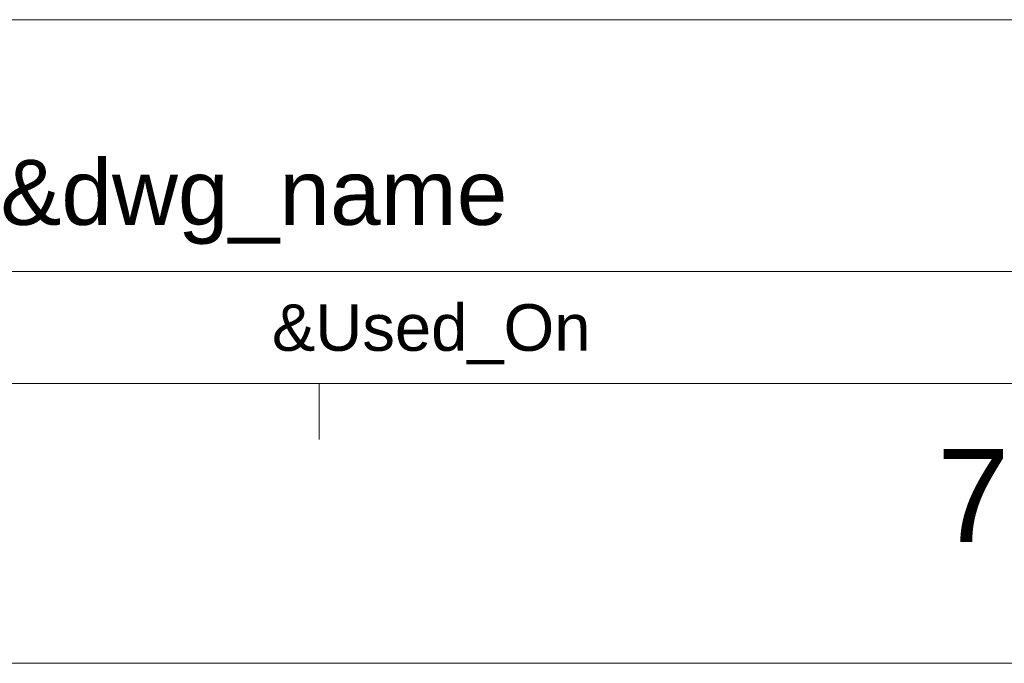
# Model space of a CAD drawing. Extents: x 844 to 1735, y -7 to 623.
# Tile 12 of 20: x 1477 to 1556, y -7 to 45. Entities that reach past the tile are written whole.
import ezdxf
from ezdxf.enums import TextEntityAlignment as Align

# ---------------------------------------------------------------- set-up
doc = ezdxf.new("R2010")
doc.units = 0
doc.header["$LTSCALE"] = 2
doc.header["$MEASUREMENT"] = 0
doc.layers.get('0').update_dxf_attribs({"linetype": 'CONTINUOUS'})
doc.styles.add('TEXTSTYLE_1', font='ARIAL.TTF')

msp = doc.modelspace()

# ---------------------------------------------------------------- linework, layer by layer
at = {"linetype": 'Continuous', "lineweight": 5}
for p, q in [((1427.502, 45.13), (1712.502, 45.13)), ((1427.502, 24.88), (1697.502, 24.88)), ((866.502, 15.88), (1712.502, 15.88)), ((1501.002, 15.88), (1501.002, 11.38)), ((844.002, -6.62), (1735.002, -6.62))]:
    msp.add_line(p, q, dxfattribs=at)

# ---------------------------------------------------------------- texts
at = {"linetype": 'Continuous', "lineweight": 5, "style": 'TEXTSTYLE_1'}
for s, height, p in [('&dwg_name', 5.25, (1495.752, 28.63)), ('&Used_On', 3.75, (1510.002, 18.505)), ('7', 7.5, (1553.596, 3.122))]:
    msp.add_text(s, height=height, dxfattribs=at).set_placement(p, align=Align.CENTER)

doc.saveas('drawing.dxf')
